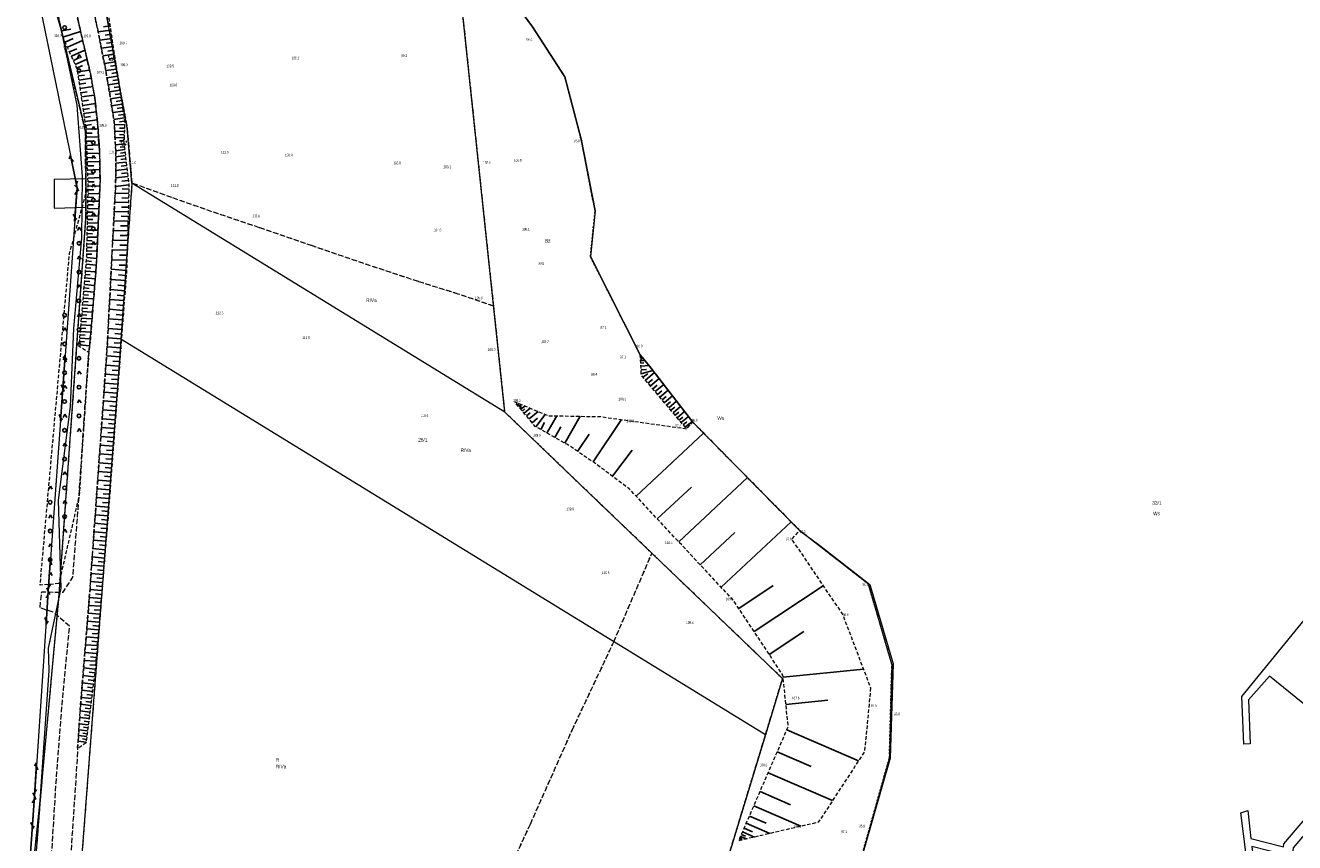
# Model space of a CAD drawing. Header units: metres. Extents: x 5549007 to 5551206, y 5955197 to 5958932.
# Tile 12 of 23: x 5549977 to 5550330, y 5957890 to 5958118. Entities that reach past the tile are written whole.
import ezdxf
from ezdxf.enums import TextEntityAlignment as Align

# ---------------------------------------------------------------- set-up
doc = ezdxf.new("R2010")
doc.units = ezdxf.units.M
for name, pattern in [('1.0_0.5', [1.5, 1, -0.5]), ('1.5_0.5', [2, 1.5, -0.5]), ('219-500', [0]), ('egkk-500', [2, 1.5, -0.5]), ('egug-500', [1, 0.5, -0.5]), ('sutp_500', [0])]:
    doc.linetypes.add(name, pattern=pattern)
doc.layers.get('0').update_dxf_attribs({"color": 2, "lineweight": 5})
doc.styles.get("Standard").update_dxf_attribs({"font": 'Working1250', "width": 0.75})

# ---------------------------------------------------------------- blocks, each defined once
blk = doc.blocks.new('PW01')
at = {"linetype": 'Continuous', "lineweight": 13}
h = blk.add_hatch(color=0, dxfattribs=at)
edge = h.paths.add_edge_path()
edge.add_arc((0, 0), 0.045, 0, 360)
blk = doc.blocks.new('OP021')
at = {"linetype": 'Continuous', "lineweight": 13}
h = blk.add_hatch(color=0, dxfattribs=at)
edge = h.paths.add_edge_path()
edge.add_arc((0, 0), 0.05, 0, 360)
at = {"color": 0, "linetype": 'Continuous', "lineweight": 13}
for centre, start, end in [((-0.38, 0.124), 121.308, 202.548), ((0, 0.4), 49.272, 130.728), ((0.38, 0.124), 337.452, 58.692), ((-0.235, -0.324), 193.221, 274.871), ((0.235, -0.324), 265.129, 346.779)]:
    blk.add_arc(centre, 0.4, start, end, dxfattribs=at)
blk = doc.blocks.new('SUTP')
at = {"color": 0, "linetype": 'Continuous'}
for p, q in [((0, 0), (0.866, 0.5)), ((0, 0), (9.232, 0)), ((1.866, -0.5), (1, 0)), ((7.366, -0.5), (8.232, 0)), ((9.232, 0), (8.366, 0.5))]:
    blk.add_line(p, q, dxfattribs=at)
blk = doc.blocks.new('OTZK3')
at = {"color": 0, "linetype": 'Continuous'}
for p, q in [((-0.5, -0.289), (0, 0.577)), ((0, 0.577), (0.5, -0.289))]:
    blk.add_line(p, q, dxfattribs=at)
blk = doc.blocks.new('OTZK1')
at = {"color": 0, "linetype": 'Continuous'}
blk.add_circle((0, 0), 0.5, dxfattribs=at)

msp = doc.modelspace()

# ---------------------------------------------------------------- linework, layer by layer
at = {"layer": '000 Inne (niezydentyfikowane)', "color": 7, "linetype": 'CONTINUOUS', "lineweight": 25, "flags": 128}
for points in [[(5549986.81, 5958116.06), (5549989.31, 5958116.54)], [(5549987.13, 5958114.39), (5549992.06, 5958115.95)], [(5550000.41, 5958116.32), (5549996.96, 5958115.8)], [(5550000.24, 5958117.51), (5549998.47, 5958117.24)], [(5550000.59, 5958115.16), (5549998.89, 5958114.91)], [(5549987.79, 5958112.93), (5549990.03, 5958113.93)], [(5549988.41, 5958111.54), (5549992.63, 5958113.44)], [(5550000.76, 5958114.02), (5549997.41, 5958113.51)], [(5550001.1, 5958111.79), (5549997.84, 5958111.3)], [(5550000.93, 5958112.9), (5549999.28, 5958112.65)], [(5549988.99, 5958110.24), (5549990.98, 5958111.13)], [(5549989.54, 5958109.02), (5549993.28, 5958110.7)], [(5549990.05, 5958107.87), (5549991.81, 5958108.66)], [(5549990.54, 5958106.78), (5549993.85, 5958108.27)], [(5550001.42, 5958109.62), (5549998.26, 5958109.15)], [(5550001.26, 5958110.7), (5549999.66, 5958110.45)], [(5550001.58, 5958108.56), (5550000.03, 5958108.33)], [(5549991, 5958105.75), (5549992.56, 5958106.45)], [(5549991.29, 5958104.68), (5549994.58, 5958105.17)], [(5550001.74, 5958107.52), (5549998.67, 5958107.06)], [(5550002.05, 5958105.48), (5549999.07, 5958105.03)], [(5550001.9, 5958106.49), (5550000.39, 5958106.26)], [(5550002.2, 5958104.48), (5550000.72, 5958104.25)], [(5549991.46, 5958103.55), (5549993.15, 5958103.8)], [(5549991.63, 5958102.4), (5549995.04, 5958102.91)], [(5549991.8, 5958101.25), (5549993.52, 5958101.51)], [(5550002.36, 5958103.49), (5549999.41, 5958103.03)], [(5550002.66, 5958101.53), (5549999.74, 5958101.07)], [(5550002.51, 5958102.51), (5550001.04, 5958102.28)], [(5549991.97, 5958100.09), (5549995.46, 5958100.6)], [(5549992.15, 5958098.91), (5549993.91, 5958099.17)], [(5549992.32, 5958097.73), (5549995.88, 5958098.25)], [(5550002.97, 5958099.58), (5550000.07, 5958099.13)], [(5550003.27, 5958097.65), (5550000.38, 5958097.2)], [(5550002.82, 5958100.55), (5550001.36, 5958100.33)], [(5550003.12, 5958098.61), (5550001.67, 5958098.39)], [(5549992.5, 5958096.55), (5549994.28, 5958096.81)], [(5549992.67, 5958095.38), (5549996.18, 5958095.9)], [(5549992.84, 5958094.23), (5549994.57, 5958094.49)], [(5549993.01, 5958093.1), (5549996.42, 5958093.61)], [(5550003.57, 5958095.72), (5550000.69, 5958095.28)], [(5550003.87, 5958093.8), (5550000.99, 5958093.36)], [(5550003.42, 5958096.69), (5550001.98, 5958096.46)], [(5550003.72, 5958094.76), (5550002.28, 5958094.54)], [(5549993.18, 5958091.99), (5549994.86, 5958092.24)], [(5549993.34, 5958090.89), (5549996.65, 5958091.38)], [(5550004.16, 5958091.89), (5550001.3, 5958091.45)], [(5550004.3, 5958089.97), (5550001.45, 5958090.08)], [(5550004.01, 5958092.85), (5550002.58, 5958092.62)], [(5550004.31, 5958090.94), (5550002.86, 5958090.79)], [(5549993.5, 5958089.8), (5549995.13, 5958090.05)], [(5549993.64, 5958088.72), (5549996.89, 5958088.84)], [(5549993.68, 5958087.62), (5549995.32, 5958087.68)], [(5549993.72, 5958086.51), (5549997.04, 5958086.63)], [(5550004.22, 5958088.09), (5550001.55, 5958088.19)], [(5550004.26, 5958089.02), (5550002.88, 5958089.07)], [(5550004.19, 5958087.19), (5550002.89, 5958087.24)], [(5549993.76, 5958085.39), (5549995.44, 5958085.45)], [(5549993.8, 5958084.25), (5549997.2, 5958084.37)], [(5549993.84, 5958083.1), (5549995.56, 5958083.16)], [(5550004.15, 5958086.32), (5550001.65, 5958086.42)], [(5550004.15, 5958084.66), (5550001.77, 5958084.38)], [(5550004.33, 5958083.06), (5550001.86, 5958082.77)], [(5550004.12, 5958085.48), (5550002.91, 5958085.52)], [(5550004.24, 5958083.87), (5550003.03, 5958083.72)], [(5549993.88, 5958081.95), (5549997.35, 5958082.07)], [(5549993.92, 5958080.8), (5549995.65, 5958080.86)], [(5549993.96, 5958079.66), (5549997.39, 5958079.78)], [(5550004.74, 5958079.62), (5550001.86, 5958079.28)], [(5550004.53, 5958081.4), (5550001.88, 5958081.09)], [(5550004.43, 5958082.24), (5550003.16, 5958082.09)], [(5550004.63, 5958080.52), (5550003.25, 5958080.36)], [(5549994.01, 5958078.53), (5549995.71, 5958078.59)], [(5549994.05, 5958077.4), (5549997.43, 5958077.52)], [(5549994.09, 5958076.28), (5549995.77, 5958076.34)], [(5550004.97, 5958077.68), (5550001.84, 5958077.31)], [(5550004.85, 5958078.67), (5550003.35, 5958078.49)], [(5550005.09, 5958076.65), (5550003.46, 5958076.46)], [(5549994.13, 5958075.17), (5549997.47, 5958075.29)], [(5549994.17, 5958074.07), (5549995.83, 5958074.13)], [(5549994.2, 5958073), (5549997.43, 5958072.93)], [(5550005.49, 5958073.3), (5550001.79, 5958072.86)], [(5550005.22, 5958075.58), (5550001.82, 5958075.18)], [(5550005.35, 5958074.46), (5550003.58, 5958074.26)], [(5549994.13, 5958069.82), (5549995.71, 5958069.78)], [(5549994.15, 5958070.87), (5549997.33, 5958070.8)], [(5549994.17, 5958071.93), (5549995.78, 5958071.89)], [(5550005.46, 5958070.84), (5550001.69, 5958070.94)], [(5550005.43, 5958069.58), (5550003.52, 5958069.64)], [(5550005.49, 5958072.08), (5550003.62, 5958072.13)], [(5549994.04, 5958065.69), (5549995.57, 5958065.66)], [(5549994.06, 5958066.71), (5549997.15, 5958066.64)], [(5549994.08, 5958067.74), (5549995.64, 5958067.71)], [(5549994.1, 5958068.78), (5549997.24, 5958068.71)], [(5550005.32, 5958065.76), (5550001.42, 5958065.87)], [(5550005.39, 5958068.32), (5550001.55, 5958068.42)], [(5550005.36, 5958067.04), (5550003.42, 5958067.1)], [(5549993.97, 5958062.67), (5549996.97, 5958062.6)], [(5549993.99, 5958063.67), (5549995.51, 5958063.64)], [(5549994.01, 5958064.68), (5549997.06, 5958064.61)], [(5550005.25, 5958063.15), (5550001.28, 5958063.26)], [(5550005.21, 5958061.84), (5550003.21, 5958061.89)], [(5550005.28, 5958064.46), (5550003.32, 5958064.52)], [(5549993.88, 5958058.75), (5549996.8, 5958058.68)], [(5549993.91, 5958059.72), (5549995.38, 5958059.68)], [(5549993.93, 5958060.69), (5549996.89, 5958060.63)], [(5549993.95, 5958061.68), (5549995.44, 5958061.65)], [(5550005.17, 5958060.51), (5550001.14, 5958060.62)], [(5550005.14, 5958059.17), (5550003.11, 5958059.22)], [(5549993.8, 5958054.93), (5549996.63, 5958054.87)], [(5549993.82, 5958055.88), (5549995.25, 5958055.84)], [(5549993.84, 5958056.83), (5549996.72, 5958056.76)], [(5549993.86, 5958057.78), (5549995.31, 5958057.75)], [(5550005.02, 5958055.08), (5550000.86, 5958055.2)], [(5550005.1, 5958057.82), (5550001, 5958057.93)], [(5550005.06, 5958056.46), (5550003, 5958056.51)], [(5549993.68, 5958052.12), (5549995.09, 5958052)], [(5549993.76, 5958053.06), (5549996.55, 5958052.83)], [(5549993.78, 5958054), (5549995.19, 5958053.96)], [(5550004.95, 5958052.3), (5550000.71, 5958052.42)], [(5550004.99, 5958053.7), (5550002.89, 5958053.76)], [(5549993.36, 5958048.35), (5549994.77, 5958048.24)], [(5549993.44, 5958049.29), (5549996.26, 5958049.06)], [(5549993.52, 5958050.23), (5549994.93, 5958050.12)], [(5549993.6, 5958051.18), (5549996.43, 5958050.94)], [(5550004.85, 5958049.48), (5550000.58, 5958049.8)], [(5550004.75, 5958048.06), (5550002.63, 5958048.21)], [(5550004.91, 5958050.9), (5550002.77, 5958050.95)], [(5549993.05, 5958044.6), (5549994.46, 5958044.49)], [(5549993.13, 5958045.54), (5549995.94, 5958045.3)], [(5549993.21, 5958046.48), (5549994.61, 5958046.36)], [(5549993.29, 5958047.41), (5549996.1, 5958047.18)], [(5550004.64, 5958046.64), (5550000.43, 5958046.96)], [(5550004.53, 5958045.23), (5550002.45, 5958045.39)], [(5549992.74, 5958040.86), (5549994.14, 5958040.75)], [(5549992.82, 5958041.8), (5549995.62, 5958041.56)], [(5549992.89, 5958042.73), (5549994.3, 5958042.61)], [(5549992.97, 5958043.67), (5549995.78, 5958043.43)], [(5550004.22, 5958041.08), (5550000.15, 5958041.39)], [(5550004.43, 5958043.84), (5550000.29, 5958044.15)], [(5550004.32, 5958042.45), (5550002.27, 5958042.61)], [(5549992.43, 5958037.14), (5549993.82, 5958037.02)], [(5549992.51, 5958038.07), (5549995.3, 5958037.84)], [(5549992.58, 5958039), (5549993.98, 5958038.88)], [(5549992.66, 5958039.93), (5549995.46, 5958039.7)], [(5550004.02, 5958038.37), (5550000.01, 5958038.67)], [(5550003.92, 5958037.03), (5550001.93, 5958037.18)], [(5550004.12, 5958039.72), (5550002.1, 5958039.87)], [(5549992.2, 5958034.35), (5549994.98, 5958034.12)], [(5549992.27, 5958035.28), (5549993.67, 5958035.16)], [(5549992.35, 5958036.21), (5549995.14, 5958035.98)], [(5550003.82, 5958035.7), (5549999.87, 5958035.99)], [(5550003.72, 5958034.38), (5550001.76, 5958034.52)], [(5549991.89, 5958030.65), (5549994.66, 5958030.42)], [(5549991.96, 5958031.57), (5549993.35, 5958031.46)], [(5549992.04, 5958032.5), (5549994.82, 5958032.27)], [(5549992.12, 5958033.43), (5549993.51, 5958033.31)], [(5550003.42, 5958030.48), (5549999.6, 5958030.77)], [(5550003.62, 5958033.07), (5549999.73, 5958033.36)], [(5550003.52, 5958031.77), (5550001.59, 5958031.91)], [(5549991.73, 5958028.78), (5549994.5, 5958028.55)], [(5549991.81, 5958029.72), (5549993.2, 5958029.6)], [(5550003.23, 5958027.93), (5549999.44, 5958028.22)], [(5550003.14, 5958026.67), (5550001.25, 5958026.81)], [(5550003.33, 5958029.2), (5550001.43, 5958029.34)], [(5550002.85, 5958022.88), (5549999.09, 5958023.17)], [(5550003.04, 5958025.4), (5549999.26, 5958025.69)], [(5550002.95, 5958024.14), (5550001.06, 5958024.28)], [(5550147.71, 5958025.81), (5550147.85, 5958025.81)], [(5550147.73, 5958025.47), (5550147.92, 5958025.48)], [(5550147.74, 5958025.14), (5550148.37, 5958025.17)], [(5550147.76, 5958024.8), (5550148.2, 5958024.82)], [(5550147.78, 5958024.34), (5550149, 5958024.4)], [(5550147.81, 5958023.71), (5550148.65, 5958023.75)], [(5550002.67, 5958020.37), (5549998.91, 5958020.66)], [(5550002.76, 5958021.63), (5550000.88, 5958021.77)], [(5550147.85, 5958022.88), (5550150.15, 5958022.99)], [(5550147.91, 5958021.84), (5550149.42, 5958021.92)], [(5550147.96, 5958020.72), (5550151.22, 5958021.61)], [(5550148.44, 5958019.79), (5550149.83, 5958020.7)], [(5550149.14, 5958018.96), (5550151.64, 5958021.07)], [(5550002.48, 5958017.87), (5549998.74, 5958018.15)], [(5550002.38, 5958016.63), (5550000.52, 5958016.77)], [(5550002.57, 5958019.12), (5550000.7, 5958019.26)], [(5550149.83, 5958018.15), (5550151.06, 5958019.18)], [(5550150.51, 5958017.34), (5550152.94, 5958019.39)], [(5550151.18, 5958016.55), (5550152.38, 5958017.55)], [(5550151.84, 5958015.76), (5550154.2, 5958017.75)], [(5550152.49, 5958014.99), (5550153.65, 5958015.97)], [(5550153.13, 5958014.23), (5550155.43, 5958016.16)], [(5550002.1, 5958012.9), (5549998.39, 5958013.18)], [(5550002.29, 5958015.38), (5549998.57, 5958015.66)], [(5550002.2, 5958014.14), (5550000.34, 5958014.28)], [(5550112.82, 5958012.89), (5550112.85, 5958012.92)], [(5550112.99, 5958012.68), (5550113.06, 5958012.74)], [(5550113.17, 5958012.47), (5550113.42, 5958012.68)], [(5550113.52, 5958012.05), (5550113.99, 5958012.44)], [(5550153.76, 5958013.48), (5550154.89, 5958014.43)], [(5550154.39, 5958012.74), (5550156.62, 5958014.62)], [(5550155, 5958012.01), (5550156.1, 5958012.93)], [(5550155.61, 5958011.29), (5550157.78, 5958013.12)], [(5550001.92, 5958010.43), (5549998.22, 5958010.7)], [(5550001.83, 5958009.19), (5549999.98, 5958009.33)], [(5550002.01, 5958011.66), (5550000.16, 5958011.8)], [(5550113.34, 5958012.26), (5550113.53, 5958012.41)], [(5550113.7, 5958011.84), (5550113.99, 5958012.08)], [(5550113.91, 5958011.58), (5550114.63, 5958012.18)], [(5550114.18, 5958011.26), (5550114.62, 5958011.63)], [(5550114.51, 5958010.86), (5550115.6, 5958011.77)], [(5550114.91, 5958010.38), (5550115.59, 5958010.94)], [(5550115.41, 5958009.78), (5550117.07, 5958011.16)], [(5550116.02, 5958009.05), (5550117.04, 5958009.9)], [(5550116.76, 5958008.16), (5550119.26, 5958010.24)], [(5550118.6, 5958006.01), (5550121.27, 5958009.4)], [(5550121.75, 5958004.24), (5550124.45, 5958009.04)], [(5550126.73, 5958001.44), (5550130.94, 5958008.91)], [(5550156.21, 5958010.58), (5550157.28, 5958011.48)], [(5550156.8, 5958009.88), (5550158.9, 5958011.66)], [(5550157.38, 5958009.19), (5550158.42, 5958010.07)], [(5550157.95, 5958008.51), (5550160, 5958010.24)], [(5550001.55, 5958005.5), (5549997.87, 5958005.78)], [(5550001.73, 5958007.96), (5549998.05, 5958008.24)], [(5550001.64, 5958006.73), (5549999.8, 5958006.87)], [(5550117.63, 5958007.12), (5550119.15, 5958008.38)], [(5550120, 5958005.22), (5550121.09, 5958007.15)], [(5550123.94, 5958003.01), (5550125.62, 5958005.99)], [(5550134.58, 5957996.21), (5550142.49, 5958007.98)], [(5550158.52, 5958007.84), (5550159.53, 5958008.69)], [(5550159.07, 5958007.18), (5550161.06, 5958008.85)], [(5550159.63, 5958006.52), (5550160.61, 5958007.34)], [(5550160.2, 5958005.84), (5550162.13, 5958007.47)], [(5550001.36, 5958003.05), (5549997.7, 5958003.33)], [(5550001.27, 5958001.83), (5549999.44, 5958001.96)], [(5550001.46, 5958004.28), (5549999.62, 5958004.41)], [(5550130.25, 5957999.13), (5550133.5, 5958003.96)], [(5550146.51, 5957986.72), (5550165.28, 5958004.24)], [(5550001, 5957998.16), (5549997.35, 5957998.44)], [(5550001.18, 5958000.6), (5549997.52, 5958000.88)], [(5550001.09, 5957999.38), (5549999.26, 5957999.52)], [(5550139.96, 5957992.22), (5550145.39, 5957999.52)], [(5550000.81, 5957995.73), (5549997.17, 5957996)], [(5550000.91, 5957996.95), (5549999.08, 5957997.08)], [(5550000.63, 5957993.3), (5549997, 5957993.57)], [(5550000.54, 5957992.09), (5549998.73, 5957992.23)], [(5550000.72, 5957994.52), (5549998.9, 5957994.65)], [(5550158.37, 5957974.01), (5550177.5, 5957991.86)], [(5550000.27, 5957988.46), (5549996.65, 5957988.73)], [(5550000.45, 5957990.88), (5549996.82, 5957991.15)], [(5550000.36, 5957989.67), (5549998.55, 5957989.8)], [(5550152.42, 5957980.39), (5550161.89, 5957989.23)], [(5550000.09, 5957986.05), (5549996.48, 5957986.32)], [(5550000, 5957984.84), (5549998.19, 5957984.98)], [(5550000.18, 5957987.25), (5549998.37, 5957987.39)], [(5549999.73, 5957981.24), (5549996.14, 5957981.54)], [(5549999.91, 5957983.64), (5549996.31, 5957983.91)], [(5549999.82, 5957982.44), (5549998.02, 5957982.58)], [(5549999.53, 5957978.85), (5549995.97, 5957979.15)], [(5549999.43, 5957977.67), (5549997.65, 5957977.82)], [(5549999.63, 5957980.05), (5549997.84, 5957980.2)], [(5550170.19, 5957961.35), (5550189.66, 5957979.53)], [(5549999.13, 5957974.14), (5549995.63, 5957974.43)], [(5549999.33, 5957976.48), (5549995.8, 5957976.78)], [(5549999.23, 5957975.31), (5549997.47, 5957975.46)], [(5550164.34, 5957967.62), (5550173.99, 5957976.62)], [(5549998.93, 5957971.81), (5549995.47, 5957972.1)], [(5549998.84, 5957970.65), (5549997.11, 5957970.8)], [(5549999.03, 5957972.97), (5549997.29, 5957973.12)], [(5549998.55, 5957967.21), (5549995.14, 5957967.5)], [(5549998.74, 5957969.5), (5549995.3, 5957969.79)], [(5549998.64, 5957968.35), (5549996.93, 5957968.5)], [(5549998.36, 5957964.94), (5549994.98, 5957965.23)], [(5549998.26, 5957963.82), (5549996.58, 5957963.96)], [(5549998.45, 5957966.07), (5549996.76, 5957966.22)], [(5549997.98, 5957960.46), (5549994.66, 5957960.74)], [(5549998.17, 5957962.69), (5549994.82, 5957962.98)], [(5549997.89, 5957959.36), (5549996.24, 5957959.5)], [(5549998.07, 5957961.58), (5549996.41, 5957961.72)], [(5550175.07, 5957955.47), (5550184.64, 5957961.81)], [(5550179.31, 5957949.07), (5550198.51, 5957961.8)], [(5549997.61, 5957956.06), (5549994.32, 5957956.33)], [(5549997.79, 5957958.25), (5549994.49, 5957958.53)], [(5549997.7, 5957957.15), (5549996.05, 5957957.29)], [(5549997.42, 5957953.86), (5549994.14, 5957954.14)], [(5549997.33, 5957952.76), (5549995.69, 5957952.9)], [(5549997.52, 5957954.96), (5549995.87, 5957955.1)], [(5549997.06, 5957949.48), (5549993.78, 5957949.76)], [(5549997.24, 5957951.67), (5549993.96, 5957951.94)], [(5549997.15, 5957950.57), (5549995.51, 5957950.71)], [(5550183.54, 5957942.69), (5550193.17, 5957949.07)], [(5549996.69, 5957945.12), (5549993.43, 5957945.39)], [(5549996.87, 5957947.3), (5549993.6, 5957947.57)], [(5549996.78, 5957946.21), (5549995.15, 5957946.34)], [(5549996.96, 5957948.39), (5549995.33, 5957948.53)], [(5549996.51, 5957942.94), (5549993.25, 5957943.22)], [(5549996.42, 5957941.86), (5549994.79, 5957941.99)], [(5549996.6, 5957944.03), (5549994.97, 5957944.17)], [(5549996.13, 5957938.6), (5549992.91, 5957939)], [(5549996.32, 5957940.77), (5549993.07, 5957941.04)], [(5549996.23, 5957939.69), (5549994.61, 5957939.82)], [(5550187.41, 5957936.32), (5550209.73, 5957938.63)], [(5549995.86, 5957936.46), (5549992.73, 5957936.85)], [(5549995.73, 5957935.42), (5549994.19, 5957935.61)], [(5549996, 5957937.53), (5549994.41, 5957937.73)], [(5549995.35, 5957932.36), (5549992.4, 5957932.72)], [(5549995.6, 5957934.38), (5549992.56, 5957934.76)], [(5549995.23, 5957931.37), (5549993.77, 5957931.55)], [(5549995.48, 5957933.36), (5549993.98, 5957933.55)], [(5549994.87, 5957928.48), (5549992.08, 5957928.82)], [(5549995.11, 5957930.39), (5549992.23, 5957930.75)], [(5549994.99, 5957929.43), (5549993.57, 5957929.6)], [(5550188.19, 5957928.72), (5550199.85, 5957929.93)], [(5549994.42, 5957924.82), (5549991.82, 5957925.15)], [(5549994.64, 5957926.62), (5549991.94, 5957926.96)], [(5549994.53, 5957925.71), (5549993.2, 5957925.88)], [(5549994.76, 5957927.54), (5549993.38, 5957927.71)], [(5549994, 5957921.43), (5549991.59, 5957921.73)], [(5549994.2, 5957923.09), (5549991.7, 5957923.41)], [(5549993.9, 5957920.62), (5549992.71, 5957920.77)], [(5549994.1, 5957922.25), (5549992.87, 5957922.41)], [(5549994.31, 5957923.95), (5549993.03, 5957924.11)], [(5550188.43, 5957921.72), (5550208.37, 5957913.08)], [(5549993.61, 5957918.29), (5549991.38, 5957918.57)], [(5549993.8, 5957919.83), (5549991.48, 5957920.12)], [(5549993.7, 5957919.05), (5549992.56, 5957919.19)], [(5550185.76, 5957915.56), (5550195.2, 5957911.47)], [(5550183.26, 5957909.78), (5550201.13, 5957902.04)], [(5550180.99, 5957904.54), (5550189.47, 5957900.87)], [(5550179.26, 5957900.56), (5550192.37, 5957894.88)], [(5550178.04, 5957897.74), (5550182.68, 5957895.73)], [(5550175.81, 5957892.6), (5550176.98, 5957892.1)], [(5550176.12, 5957893.32), (5550179.43, 5957891.88)], [(5550176.56, 5957894.32), (5550178.89, 5957893.31)], [(5550177.17, 5957895.74), (5550183.75, 5957892.89)], [(5550175.26, 5957891.33), (5550175.88, 5957891.06)], [(5550175.43, 5957891.71), (5550176, 5957891.47)], [(5550175.59, 5957892.09), (5550177.25, 5957891.38)]]:
    msp.add_lwpolyline(points, dxfattribs=at)
at = {"layer": '217-kontur klasyfikacyjny', "color": 92, "linetype": 'egkk-500', "lineweight": 18, "flags": 128}
for points in [[(5550106.95, 5958039.55), (5550095.51, 5958147.71)], [(5549993.42, 5958088.13), (5549984.96, 5958123.5)], [(5549998.53, 5958124.65), (5550005.01, 5958089.11)], [(5549993.5, 5958075.04), (5549993.42, 5958088.13)], [(5550005.01, 5958089.11), (5550006.34, 5958073.77)], [(5549993.55, 5958067.04), (5549993.5, 5958075.04)], [(5550006.34, 5958073.77), (5550003.29, 5958030.37)], [(5550017.42, 5958069.73), (5550006.34, 5958073.77)], [(5550028.58, 5958065.81), (5550017.42, 5958069.73)], [(5549993.57, 5958064.04), (5549993.55, 5958067.04)], [(5550041.82, 5958061.36), (5550028.58, 5958065.81)], [(5549986.13, 5957959.42), (5549993.57, 5958064.04)], [(5550056.52, 5958056.27), (5550041.82, 5958061.36)], [(5550070.83, 5958051.39), (5550056.52, 5958056.27)], [(5550086, 5958046.36), (5550070.83, 5958051.39)], [(5550097.06, 5958042.91), (5550086, 5958046.36)], [(5550106.95, 5958039.55), (5550097.06, 5958042.91)], [(5550110.07, 5958010.03), (5550106.95, 5958039.55)], [(5550003.29, 5958030.37), (5550002.81, 5958023.59)], [(5550002.81, 5958023.59), (5549986.13, 5957803.96)], [(5550121.62, 5957998.95), (5550110.07, 5958010.03)], [(5550124.5, 5957996.18), (5550121.62, 5957998.95)], [(5550150.92, 5957970.83), (5550124.5, 5957996.18)], [(5550140.32, 5957946.18), (5550150.92, 5957970.83)], [(5550187.25, 5957935.95), (5550150.92, 5957970.83)], [(5549981.02, 5957903.5), (5549986.13, 5957959.42)], [(5550128.73, 5957921.59), (5550140.32, 5957946.18)], [(5550182.48, 5957920.28), (5550187.25, 5957935.95)], [(5550117.14, 5957895.52), (5550128.73, 5957921.59)], [(5550166.86, 5957868.94), (5550182.48, 5957920.28)], [(5549979.34, 5957881.94), (5549981.02, 5957903.5)], [(5550111.47, 5957883.28), (5550117.14, 5957895.52)]]:
    msp.add_lwpolyline(points, dxfattribs=at)
at = {"layer": '218-kontur użytku gruntowego', "color": 3, "linetype": 'egug-500', "lineweight": 18, "flags": 128}
for points in [[(5550106.95, 5958039.55), (5550095.51, 5958147.71)], [(5550117.74, 5958117.21), (5550107.79, 5958130.73)], [(5549993.42, 5958088.13), (5549984.96, 5958123.5)], [(5549998.53, 5958124.65), (5550005.01, 5958089.11)], [(5550126.72, 5958103.29), (5550117.74, 5958117.21)], [(5550131.23, 5958086), (5550126.72, 5958103.29)], [(5549993.5, 5958075.04), (5549993.42, 5958088.13)], [(5550005.01, 5958089.11), (5550006.34, 5958073.77)], [(5550135.11, 5958066.03), (5550131.23, 5958086)], [(5549993.55, 5958067.04), (5549993.5, 5958075.04)], [(5550006.34, 5958073.77), (5550003.29, 5958030.37)], [(5550017.42, 5958069.73), (5550006.34, 5958073.77)], [(5550028.58, 5958065.81), (5550017.42, 5958069.73)], [(5549993.57, 5958064.04), (5549993.55, 5958067.04)], [(5550041.82, 5958061.36), (5550028.58, 5958065.81)], [(5550133.82, 5958053.35), (5550135.11, 5958066.03)], [(5549986.13, 5957959.42), (5549993.57, 5958064.04)], [(5550056.52, 5958056.27), (5550041.82, 5958061.36)], [(5550070.83, 5958051.39), (5550056.52, 5958056.27)], [(5550086, 5958046.36), (5550070.83, 5958051.39)], [(5550147.7, 5958025.99), (5550133.82, 5958053.35)], [(5550097.06, 5958042.91), (5550086, 5958046.36)], [(5550106.95, 5958039.55), (5550097.06, 5958042.91)], [(5550110.07, 5958010.03), (5550106.95, 5958039.55)], [(5550003.29, 5958030.37), (5550002.81, 5958023.59)], [(5550002.81, 5958023.59), (5549986.13, 5957803.96)], [(5550150.25, 5958022.87), (5550147.7, 5958025.99)], [(5550162.28, 5958007.28), (5550150.25, 5958022.87)], [(5550121.62, 5957998.95), (5550110.07, 5958010.03)], [(5550191.98, 5957977.18), (5550162.28, 5958007.28)], [(5550124.5, 5957996.18), (5550121.62, 5957998.95)], [(5550150.92, 5957970.83), (5550124.5, 5957996.18)], [(5550211.13, 5957962.2), (5550191.98, 5957977.18)], [(5550140.32, 5957946.18), (5550150.92, 5957970.83)], [(5550187.25, 5957935.95), (5550150.92, 5957970.83)], [(5550217.64, 5957939.99), (5550211.13, 5957962.2)], [(5549981.02, 5957903.5), (5549986.13, 5957959.42)], [(5550128.73, 5957921.59), (5550140.32, 5957946.18)], [(5550216.94, 5957913.9), (5550217.64, 5957939.99)], [(5550182.48, 5957920.28), (5550187.25, 5957935.95)], [(5550117.14, 5957895.52), (5550128.73, 5957921.59)], [(5550166.86, 5957868.94), (5550182.48, 5957920.28)], [(5550207.59, 5957880.68), (5550216.94, 5957913.9)], [(5549979.34, 5957881.94), (5549981.02, 5957903.5)], [(5550111.47, 5957883.28), (5550117.14, 5957895.52)]]:
    msp.add_lwpolyline(points, dxfattribs=at)
at = {"layer": '219-działka ewidencyjna', "color": 7, "linetype": '219-500', "lineweight": 18, "flags": 128}
for points in [[(5550110.07, 5958010.03), (5550095.51, 5958147.71)], [(5550117.74, 5958117.21), (5550107.79, 5958130.73)], [(5549984.96, 5958123.5), (5549993.42, 5958088.13)], [(5550005.01, 5958089.11), (5549998.53, 5958124.65)], [(5550126.72, 5958103.29), (5550117.74, 5958117.21)], [(5550131.23, 5958086), (5550126.72, 5958103.29)], [(5549993.42, 5958088.13), (5549993.5, 5958075.04)], [(5550006.34, 5958073.77), (5550005.01, 5958089.11)], [(5550135.11, 5958066.03), (5550131.23, 5958086)], [(5549984.71, 5958074.83), (5549993.5, 5958075.04)], [(5549984.71, 5958074.83), (5549984.75, 5958066.83)], [(5549993.5, 5958075.04), (5549993.55, 5958067.04)], [(5550006.34, 5958073.77), (5550003.29, 5958030.37)], [(5550110.07, 5958010.03), (5550006.34, 5958073.77)], [(5549984.75, 5958066.83), (5549993.55, 5958067.04)], [(5549993.55, 5958067.04), (5549993.57, 5958064.04)], [(5550135.11, 5958066.03), (5550133.82, 5958053.35)], [(5549986.13, 5957959.42), (5549993.57, 5958064.04)], [(5550147.7, 5958025.99), (5550133.82, 5958053.35)], [(5550003.29, 5958030.37), (5550002.81, 5958023.59)], [(5550182.48, 5957920.28), (5550003.29, 5958030.37)], [(5550002.81, 5958023.59), (5549986.13, 5957803.96)], [(5550150.25, 5958022.87), (5550147.7, 5958025.99)], [(5550162.28, 5958007.28), (5550150.25, 5958022.87)], [(5550121.62, 5957998.95), (5550110.07, 5958010.03)], [(5550191.98, 5957977.18), (5550162.28, 5958007.28)], [(5550124.5, 5957996.18), (5550121.62, 5957998.95)], [(5550187.25, 5957935.95), (5550124.5, 5957996.18)], [(5550211.13, 5957962.2), (5550191.98, 5957977.18)], [(5550217.64, 5957939.99), (5550211.13, 5957962.2)], [(5549981.02, 5957903.5), (5549986.13, 5957959.42)], [(5550217.64, 5957939.99), (5550216.94, 5957913.9)], [(5550187.25, 5957935.95), (5550182.48, 5957920.28)], [(5550182.48, 5957920.28), (5550166.86, 5957868.94)], [(5550216.94, 5957913.9), (5550207.59, 5957880.68)], [(5549979.34, 5957881.94), (5549981.02, 5957903.5)]]:
    msp.add_lwpolyline(points, dxfattribs=at)
at = {"layer": 'jezdnia', "color": 7, "linetype": '1.5_0.5', "lineweight": 18, "flags": 128}
msp.add_lwpolyline([(5550348.32, 5958505.37), (5550350.19, 5958511.42), (5550354.84, 5958509.58), (5550352.6, 5958503.94), (5550337.49, 5958465.4), (5550328.09, 5958446.52), (5550320.13, 5958435.24), (5550315.76, 5958429.65), (5550302.24, 5958414.31), (5550288, 5958399.66), (5550282.98, 5958394.36), (5550276.03, 5958385.88), (5550263.31, 5958368), (5550249.71, 5958348.25), (5550237.83, 5958330.58), (5550225.98, 5958313.4), (5550215.97, 5958298.75), (5550213.84, 5958295.79), (5550210.81, 5958292.13), (5550201.11, 5958282.6), (5550193.65, 5958277.27), (5550186.69, 5958273.12), (5550179.17, 5958269.23), (5550170.36, 5958266.78), (5550160.63, 5958265.69), (5550158.37, 5958265.22), (5550152.04, 5958265.13), (5550145.88, 5958265.28), (5550134.4, 5958265.75), (5550116.21, 5958267.57), (5550086.48, 5958271.89), (5550076.34, 5958273), (5550063.14, 5958275.72), (5550049.34, 5958277.52), (5550041.36, 5958277.62), (5550038.46, 5958277.38), (5550034.59, 5958276.68), (5550029.88, 5958274.89), (5550025.27, 5958272.38), (5550021.05, 5958269.58), (5550018.49, 5958267.1), (5550015.33, 5958263.11), (5550012.82, 5958258.7), (5550009.96, 5958253.67), (5550007.68, 5958247.74), (5550004.99, 5958237.5), (5550002.44, 5958222.34), (5550001.86, 5958213.08), (5549996.78, 5958193.29), (5549993.1, 5958178.82), (5549991.66, 5958171.08), (5549990.81, 5958164.14), (5549990.52, 5958156.89), (5549990.86, 5958150.01), (5549991.47, 5958143.93), (5549992.83, 5958135.18), (5549996.96, 5958115.78), (5549999.1, 5958104.89), (5550000.17, 5958098.51), (5550001.41, 5958090.76), (5550001.89, 5958082.17), (5550001.8, 5958073.1), (5550000.67, 5958051.58), (5549999.54, 5958029.63), (5549998.06, 5958008.42), (5549996.48, 5957986.36), (5549994.58, 5957959.58), (5549991.99, 5957927.74), (5549991.24, 5957916.55), (5549990.64, 5957906.33), (5549989.15, 5957884.44), (5549987.15, 5957863.37), (5549984.93, 5957842.41), (5549983.15, 5957821.53), (5549980.67, 5957799.42), (5549979.23, 5957777.09), (5549978.3, 5957755.99), (5549973.3, 5957756.38), (5549975, 5957778), (5549976.32, 5957799.25), (5549978.2, 5957822.09), (5549980.27, 5957843.28), (5549982.06, 5957864.03), (5549983.89, 5957884.73), (5549985.25, 5957906.99), (5549986.89, 5957928.37), (5549989, 5957950.5), (5549984.6, 5957954.36), (5549980.78, 5957955.63), (5549981.28, 5957960.06), (5549987.2, 5957960.01), (5549989.93, 5957964.19), (5549991.68, 5957987), (5549993.11, 5958008.74), (5549993.29, 5958011.41), (5549994.34, 5958026.67), (5549994.8, 5958030.35), (5549996.5, 5958051.8), (5549997.49, 5958074.33), (5549997.35, 5958082.18), (5549996.84, 5958089.59), (5549996.01, 5958097.51), (5549994.83, 5958104.1), (5549992.28, 5958114.94), (5549988.11, 5958133.71), (5549986.55, 5958141.69), (5549985.85, 5958149.75), (5549985.78, 5958157.46), (5549986.06, 5958164.09), (5549986.57, 5958170.25), (5549988.27, 5958179.45), (5549992.1, 5958194.31), (5549996.73, 5958214.66), (5549999.34, 5958232.12), (5550002.8, 5958249.09), (5550005.65, 5958257.06), (5550008.47, 5958262.07), (5550011.41, 5958266.25), (5550015.33, 5958271.05), (5550020.92, 5958276.71), (5550021.42, 5958280.48), (5550031.79, 5958284.61), (5550035.81, 5958283.57), (5550040.69, 5958282.75), (5550049.94, 5958282.49), (5550064.41, 5958280.53), (5550078.02, 5958278.32), (5550088.08, 5958276.23), (5550117.04, 5958273.05), (5550134.77, 5958271.08), (5550145.24, 5958270.28), (5550152.26, 5958270.08), (5550159.87, 5958271.13), (5550168.6, 5958272.79), (5550177.76, 5958275.77), (5550184.53, 5958278.41), (5550189.8, 5958281.29), (5550196.05, 5958285.53), (5550209.96, 5958298.95), (5550222.39, 5958315.44), (5550234.04, 5958333.39), (5550246.91, 5958350.04), (5550260.1, 5958370.17), (5550272.98, 5958388.59), (5550279.63, 5958396.93), (5550284.65, 5958402.71), (5550299.03, 5958417.76), (5550312.27, 5958432.18), (5550317.06, 5958437.93), (5550324.3, 5958449.36), (5550333.03, 5958467.66)], close=True, dxfattribs=at)
at = {"layer": 'przewód telekomunikacyjny napowietrzny', "color": 30, "linetype": 'sutp_500', "lineweight": 18, "flags": 128}
for points in [[(5549979.89, 5958127.22), (5549991.07, 5958072.41)], [(5549991.07, 5958072.41), (5549987.1, 5958016.72)], [(5549987.1, 5958016.72), (5549983.08, 5957960.27)], [(5549983.08, 5957960.27), (5549979.21, 5957903.28)], [(5549979.21, 5957903.28), (5549975.59, 5957850.47)], [(5549975.59, 5957850.47), (5549979.21, 5957903.28)]]:
    msp.add_lwpolyline(points, dxfattribs=at)
at = {"layer": 'przewód telekomunikacyjny podziemny', "color": 30, "linetype": 'CONTINUOUS', "lineweight": 18, "flags": 128}
msp.add_lwpolyline([(5549977.65, 5957872.16), (5549980.84, 5957901.97), (5549983.37, 5957938.18), (5549983.12, 5957944.39), (5549986.71, 5957961.11), (5549985.91, 5957985.57), (5549989.24, 5958011.62), (5549990.21, 5958033.36), (5549992.38, 5958058.55), (5549992.58, 5958075.64), (5549991.08, 5958095.46), (5549986.86, 5958115.87), (5549981.78, 5958133.75)], dxfattribs=at)
at = {"layer": 'skarpa nieumocniona', "color": 7, "linetype": '1.0_0.5', "lineweight": 18, "flags": 128}
for points in [[(5549998.97, 5958254.07), (5549999.11, 5958245.81), (5549998.11, 5958237.65), (5549997.01, 5958229.55), (5549996.73, 5958214.66), (5549992.1, 5958194.31), (5549988.27, 5958179.45), (5549986.57, 5958170.25), (5549986.06, 5958164.09), (5549985.78, 5958157.46), (5549985.85, 5958149.75), (5549986.55, 5958141.69), (5549988.11, 5958133.71), (5549992.28, 5958114.94), (5549994.83, 5958104.1), (5549996.01, 5958097.51), (5549996.84, 5958089.59), (5549997.35, 5958082.18), (5549997.49, 5958074.33), (5549996.5, 5958051.8), (5549994.34, 5958026.67), (5549991.69, 5958028.28), (5549993.76, 5958053.11), (5549994.2, 5958073.14), (5549993.63, 5958088.94), (5549991.19, 5958105.33), (5549987.13, 5958114.39), (5549983.28, 5958134.31), (5549980.53, 5958157.82), (5549982.43, 5958181.23), (5549990.71, 5958215.51), (5549990.28, 5958219.52), (5549990.86, 5958228.75), (5549992.3, 5958247.73), (5549995.97, 5958262.75), (5549998.56, 5958267.48), (5549998.99, 5958261.05)], [(5549998.97, 5958254.07), (5549999.11, 5958245.81), (5549998.11, 5958237.65), (5549997.01, 5958229.55), (5549996.73, 5958214.66), (5549992.1, 5958194.31), (5549988.27, 5958179.45), (5549986.57, 5958170.25), (5549986.06, 5958164.09), (5549985.78, 5958157.46), (5549985.85, 5958149.75), (5549986.55, 5958141.69), (5549988.11, 5958133.71), (5549992.28, 5958114.94), (5549994.83, 5958104.1), (5549996.01, 5958097.51), (5549996.84, 5958089.59), (5549997.35, 5958082.18), (5549997.49, 5958074.33), (5549996.5, 5958051.8), (5549994.34, 5958026.67), (5549991.69, 5958028.28), (5549993.76, 5958053.11), (5549994.2, 5958073.14), (5549993.63, 5958088.94), (5549991.19, 5958105.33), (5549987.13, 5958114.39), (5549983.28, 5958134.31), (5549980.53, 5958157.82), (5549982.43, 5958181.23), (5549990.71, 5958215.51), (5549990.28, 5958219.52), (5549990.86, 5958228.75), (5549992.3, 5958247.73), (5549995.97, 5958262.75), (5549998.56, 5958267.48), (5549998.99, 5958261.05)], [(5550005.84, 5958224.59), (5550006.42, 5958222.02), (5550000.33, 5958192.37), (5549996.83, 5958178.32), (5549995, 5958164), (5549994.84, 5958151.81), (5549997.34, 5958136.7), (5550002.08, 5958105.28), (5550004.33, 5958090.82), (5550004.1, 5958085.05), (5550005.52, 5958073.01), (5550004.88, 5958049.85), (5549999.73, 5957981.29), (5549996.17, 5957938.93), (5549993.58, 5957918.08), (5549991.24, 5957916.55), (5549991.99, 5957927.74), (5549994.58, 5957959.58), (5549996.48, 5957986.36), (5549998.06, 5958008.42), (5549999.54, 5958029.63), (5550000.67, 5958051.58), (5550001.8, 5958073.1), (5550001.89, 5958082.17), (5550001.41, 5958090.76), (5550000.17, 5958098.51), (5549999.1, 5958104.89), (5549996.96, 5958115.78), (5549992.83, 5958135.18), (5549991.47, 5958143.93), (5549990.86, 5958150.01), (5549990.52, 5958156.89), (5549990.81, 5958164.14), (5549991.66, 5958171.08), (5549993.1, 5958178.82), (5549996.78, 5958193.29), (5550001.86, 5958213.08)], [(5550005.84, 5958224.59), (5550006.42, 5958222.02), (5550000.33, 5958192.37), (5549996.83, 5958178.32), (5549995, 5958164), (5549994.84, 5958151.81), (5549997.34, 5958136.7), (5550002.08, 5958105.28), (5550004.33, 5958090.82), (5550004.1, 5958085.05), (5550005.52, 5958073.01), (5550004.88, 5958049.85), (5549999.73, 5957981.29), (5549996.17, 5957938.93), (5549993.58, 5957918.08), (5549991.24, 5957916.55), (5549991.99, 5957927.74), (5549994.58, 5957959.58), (5549996.48, 5957986.36), (5549998.06, 5958008.42), (5549999.54, 5958029.63), (5550000.67, 5958051.58), (5550001.8, 5958073.1), (5550001.89, 5958082.17), (5550001.41, 5958090.76), (5550000.17, 5958098.51), (5549999.1, 5958104.89), (5549996.96, 5958115.78), (5549992.83, 5958135.18), (5549991.47, 5958143.93), (5549990.86, 5958150.01), (5549990.52, 5958156.89), (5549990.81, 5958164.14), (5549991.66, 5958171.08), (5549993.1, 5958178.82), (5549996.78, 5958193.29), (5550001.86, 5958213.08)], [(5550150.25, 5958022.87), (5550162.28, 5958007.28), (5550160.52, 5958005.46), (5550147.98, 5958020.34), (5550147.7, 5958025.99)], [(5550150.25, 5958022.87), (5550162.28, 5958007.28), (5550160.52, 5958005.46), (5550147.98, 5958020.34), (5550147.7, 5958025.99)], [(5550211.72, 5957933.38), (5550210.04, 5957915.64), (5550197.18, 5957896), (5550175.06, 5957890.87), (5550188.82, 5957922.62), (5550187.34, 5957936.95), (5550173.57, 5957957.73), (5550144.61, 5957988.75), (5550134.59, 5957996.21), (5550127.27, 5958001.13), (5550118.5, 5958006.07), (5550112.76, 5958012.96), (5550122.04, 5958009.08), (5550136.58, 5958008.81), (5550160.52, 5958005.46), (5550162.28, 5958007.28), (5550191.98, 5957977.18), (5550189.74, 5957974.75), (5550203.99, 5957953.71)], [(5550211.72, 5957933.38), (5550210.04, 5957915.64), (5550197.18, 5957896), (5550175.06, 5957890.87), (5550188.82, 5957922.62), (5550187.34, 5957936.95), (5550173.57, 5957957.73), (5550144.61, 5957988.75), (5550134.59, 5957996.21), (5550127.27, 5958001.13), (5550118.5, 5958006.07), (5550112.76, 5958012.96), (5550122.04, 5958009.08), (5550136.58, 5958008.81), (5550160.52, 5958005.46), (5550162.28, 5958007.28), (5550191.98, 5957977.18), (5550189.74, 5957974.75), (5550203.99, 5957953.71)]]:
    msp.add_lwpolyline(points, close=True, dxfattribs=at)
at = {"layer": 'teren zalesiony', "color": 7, "linetype": '1.0_0.5', "lineweight": 18, "flags": 128}
msp.add_lwpolyline([(5549986.01, 5957962.38), (5549980.81, 5957961.93), (5549988.99, 5958054.16), (5549994.2, 5958073.14), (5549993.63, 5958088.94), (5549991.19, 5958105.33), (5549987.13, 5958114.39), (5549983.28, 5958134.31), (5549980.53, 5958157.82), (5549982.43, 5958181.23), (5549990.71, 5958215.51), (5549991.99, 5958260.31), (5550013.19, 5958283.64), (5550018.34, 5958278.44), (5550012.3, 5958271.8), (5550007.03, 5958262.55), (5550004.44, 5958257.52), (5550000.02, 5958248.71), (5549996.73, 5958214.66), (5549992.1, 5958194.31), (5549988.27, 5958179.45), (5549986.57, 5958170.25), (5549986.06, 5958164.09), (5549985.78, 5958157.46), (5549985.85, 5958149.75), (5549986.55, 5958141.69), (5549988.11, 5958133.71), (5549992.28, 5958114.94), (5549994.83, 5958104.1), (5549996.01, 5958097.51), (5549996.84, 5958089.59), (5549997.35, 5958082.18), (5549997.49, 5958074.33), (5549996.5, 5958051.8), (5549994.8, 5958030.35), (5549994.34, 5958026.67), (5549993.29, 5958011.41), (5549993.11, 5958008.74), (5549991.68, 5957987)], close=True, dxfattribs=at)
at = {"layer": 'woda stojąca', "color": 141, "linetype": 'CONTINUOUS', "lineweight": 18, "flags": 128}
for points in [[(5550107.79, 5958130.73), (5550117.74, 5958117.21), (5550126.72, 5958103.29), (5550131.23, 5958086), (5550135.11, 5958066.03), (5550133.82, 5958053.35), (5550147.7, 5958025.99), (5550150.25, 5958022.87), (5550162.28, 5958007.28), (5550191.98, 5957977.18), (5550197.64, 5957972.99), (5550211.52, 5957962.12), (5550218, 5957940.09), (5550217.12, 5957913.87), (5550207.72, 5957880.97)], [(5550350.49, 5957914.02), (5550329.23, 5957888.86), (5550327.77, 5957874.81), (5550325.48, 5957875.04), (5550326.47, 5957887.06), (5550317.75, 5957889.31), (5550319.36, 5957875.73), (5550317.62, 5957875.3), (5550314.69, 5957898.66), (5550316.58, 5957899.27), (5550317.43, 5957891.49), (5550326.56, 5957889.16), (5550326.6, 5957890.04), (5550348.49, 5957915.7), (5550322.6, 5957936.68), (5550316.77, 5957930.01), (5550317.27, 5957917.82), (5550315.52, 5957917.76), (5550314.95, 5957930.94), (5550349.11, 5957972.93)]]:
    msp.add_lwpolyline(points, dxfattribs=at)

# ---------------------------------------------------------------- block references
at = {"layer": 'drzewo liściaste', "color": 94, "linetype": 'CONTINUOUS', "lineweight": 18}
for p in [(5550000.59, 5958108.68), (5550004.1, 5958085.05)]:
    msp.add_blockref('OP021', p, dxfattribs=at)
at = {"layer": 'pikieta naturalna', "color": 7, "linetype": 'CONTINUOUS', "lineweight": 13}
for p in [(5549992.28, 5958114.94), (5549987.13, 5958114.39), (5550002.9, 5958112.38), (5550117.62, 5958113.33), (5550050.75, 5958108.17), (5550081.27, 5958108.81), (5549999.1, 5958104.89), (5550002.08, 5958105.28), (5550015.92, 5958105.95), (5550016.84, 5958100.68), (5549993.63, 5958088.94), (5549996.84, 5958089.59), (5550130.11, 5958084.89), (5550001.89, 5958082.17), (5550031.12, 5958081.93), (5550048.91, 5958081.22), (5550112.58, 5958079.74), (5550004.37, 5958078.07), (5550079.02, 5958078.99), (5550092.97, 5958077.91), (5550103.99, 5958079.12), (5550016.21, 5958071.72), (5550039.9, 5958064.28), (5550090.27, 5958060.32), (5550114.84, 5958060.56), (5550119.35, 5958051.03), (5550101.75, 5958041.47), (5550029.67, 5958037.27), (5550055.79, 5958031.16), (5550136.64, 5958033.25), (5550105.31, 5958027.08), (5550120.15, 5958029.28), (5550146.21, 5958027.99), (5550142.06, 5958025.02), (5550134.01, 5958020.23), (5550112.34, 5958012.93), (5550141.63, 5958013.3), (5550086.66, 5958008.71), (5550143.87, 5958007.24), (5550159.06, 5958005.91), (5550162.01, 5958007.45), (5550117.92, 5958003.23), (5550127.14, 5957982.77), (5550191.98, 5957977.18), (5550189.74, 5957974.75), (5550156.65, 5957973.4), (5550137.01, 5957965.02), (5550211.13, 5957962.2), (5550173.57, 5957957.73), (5550203.99, 5957953.71), (5550160.43, 5957951.16), (5550189.84, 5957930.15), (5550211.81, 5957928.1), (5550218.24, 5957925.76), (5550183, 5957911.58), (5550190.3, 5957894.4), (5550203.54, 5957893), (5550210.14, 5957894.56)]:
    msp.add_blockref('PW01', p, dxfattribs=at)
at = {"layer": 'przewód telekomunikacyjny napowietrzny', "color": 30, "linetype": 'CONTINUOUS', "lineweight": 18}
for p, rotation in [((5549991.07, 5958072.41), 101.529), ((5549991.07, 5958072.41), 265.922), ((5549987.1, 5958016.72), 85.922), ((5549987.1, 5958016.72), 265.927), ((5549983.08, 5957960.27), 85.927), ((5549983.08, 5957960.27), 266.115), ((5549979.21, 5957903.28), 86.115), ((5549979.21, 5957903.28), 266.079)]:
    msp.add_blockref('SUTP', p, dxfattribs=dict(at, rotation=rotation))
at = {"layer": 'rzędna', "color": 30, "linetype": 'CONTINUOUS', "lineweight": 18}
msp.add_blockref('PW01', (5549986.86, 5958115.87), dxfattribs=at)
at = {"layer": 'teren zalesiony', "color": 7, "linetype": 'CONTINUOUS', "lineweight": 18}
for name, p in [('OTZK1', (5549987.616, 5958117.016)), ('OTZK3', (5549991.703, 5958108.902)), ('OTZK1', (5549991.616, 5958105.016)), ('OTZK3', (5549995.703, 5958088.902)), ('OTZK1', (5549995.616, 5958085.016)), ('OTZK3', (5549995.703, 5958080.902)), ('OTZK1', (5549995.616, 5958077.016)), ('OTZK3', (5549995.703, 5958072.902)), ('OTZK1', (5549995.616, 5958069.016)), ('OTZK3', (5549995.703, 5958064.902)), ('OTZK3', (5549991.703, 5958060.902)), ('OTZK1', (5549995.616, 5958061.016)), ('OTZK1', (5549991.616, 5958057.016)), ('OTZK3', (5549995.703, 5958056.902)), ('OTZK3', (5549991.703, 5958052.902)), ('OTZK1', (5549991.616, 5958049.016)), ('OTZK3', (5549991.703, 5958044.902)), ('OTZK1', (5549991.616, 5958041.016)), ('OTZK1', (5549987.616, 5958037.016)), ('OTZK3', (5549991.703, 5958036.902)), ('OTZK3', (5549987.703, 5958032.902)), ('OTZK1', (5549991.616, 5958033.016)), ('OTZK1', (5549987.616, 5958029.016)), ('OTZK3', (5549991.703, 5958028.902)), ('OTZK3', (5549987.703, 5958024.902)), ('OTZK1', (5549991.616, 5958025.016)), ('OTZK1', (5549987.616, 5958021.016)), ('OTZK3', (5549991.703, 5958020.902)), ('OTZK3', (5549987.703, 5958016.902)), ('OTZK1', (5549991.616, 5958017.016)), ('OTZK1', (5549987.616, 5958013.016)), ('OTZK3', (5549991.703, 5958012.902)), ('OTZK3', (5549987.703, 5958008.902)), ('OTZK1', (5549991.616, 5958009.016)), ('OTZK1', (5549987.616, 5958005.016)), ('OTZK3', (5549991.703, 5958004.902)), ('OTZK3', (5549987.703, 5958000.902)), ('OTZK1', (5549987.616, 5957997.016)), ('OTZK3', (5549987.703, 5957992.902)), ('OTZK3', (5549983.703, 5957988.902)), ('OTZK1', (5549987.616, 5957989.016)), ('OTZK1', (5549983.616, 5957985.016)), ('OTZK3', (5549987.703, 5957984.902)), ('OTZK3', (5549983.703, 5957980.902)), ('OTZK1', (5549987.616, 5957981.016)), ('OTZK1', (5549983.616, 5957977.016)), ('OTZK3', (5549987.703, 5957976.902)), ('OTZK3', (5549983.703, 5957972.902)), ('OTZK1', (5549983.616, 5957969.016)), ('OTZK3', (5549983.703, 5957964.902))]:
    msp.add_blockref(name, p, dxfattribs=at)

# ---------------------------------------------------------------- texts
at = {"layer": '209-oznaczenie konturu klasyfikacyjnego', "color": 92, "linetype": 'CONTINUOUS', "lineweight": 18, "width": 0.79}
for p in [(5550071.46, 5958040.71), (5550097.7, 5957998.97)]:
    msp.add_text('RIVa', height=1, dxfattribs=at).set_placement(p)
msp.add_text('RIVa', height=1, dxfattribs=at).set_placement((5550046.34, 5957911.98), align=Align.TOP_LEFT)
at = {"layer": '210-oznaczenie konturu użytku gruntowego', "color": 3, "linetype": 'CONTINUOUS', "lineweight": 18, "width": 0.79}
for s, p in [('Bz', (5550121.19, 5958057.22)), ('Ws', (5550169.1, 5958007.9)), ('Ws', (5550290.27, 5957981.4)), ('R', (5550046.34, 5957912.88))]:
    msp.add_text(s, height=1, dxfattribs=at).set_placement(p)
at = {"layer": '211-numer działki ewidencyjnej', "color": 7, "linetype": 'CONTINUOUS', "lineweight": 18, "width": 0.79}
for s, p in [('25/1', (5550085.94, 5958001.89)), ('33/1', (5550290.04, 5957984.32))]:
    msp.add_text(s, height=1, dxfattribs=at).set_placement(p)
at = {"layer": 'pikieta naturalna-Atr2', "color": 7, "width": 0.667}
for s, p in [('110.9', (5549984.72, 5958114.37)), ('109.0', (5549992.81, 5958114.31)), ('109.7', (5550002.9, 5958112.38)), ('106.1', (5550050.75, 5958108.17)), ('99.2', (5550081.27, 5958108.81)), ('109.1', (5549996.54, 5958104.17)), ('109.9', (5550003.08, 5958106.28)), ('109.5', (5550015.92, 5958105.95)), ('109.0', (5550016.84, 5958100.68)), ('111.0', (5550005.37, 5958079.07)), ('110.9', (5550031.12, 5958081.93)), ('108.4', (5550048.91, 5958081.22)), ('103.8', (5550079.02, 5958078.99)), ('102.5', (5550103.99, 5958079.12)), ('100.9', (5550112.58, 5958079.74)), ('103.1', (5550092.97, 5958077.91)), ('111.8', (5550017.21, 5958072.72)), ('111.6', (5550039.9, 5958064.28)), ('104.0', (5550090.27, 5958060.32)), ('100.1', (5550114.84, 5958060.56)), ('99.5', (5550119.35, 5958051.03)), ('105.8', (5550101.75, 5958041.47)), ('112.3', (5550029.67, 5958037.27)), ('97.1', (5550136.64, 5958033.25)), ('108.0', (5550105.31, 5958027.08)), ('105.7', (5550120.15, 5958029.28)), ('97.1', (5550142.06, 5958025.02)), ('99.4', (5550134.01, 5958020.23)), ('108.2', (5550112.34, 5958012.93)), ('100.2', (5550141.63, 5958013.3)), ('110.6', (5550086.66, 5958008.71)), ('100.3', (5550143.87, 5958007.24)), ('96.0', (5550162.01, 5958007.45)), ('108.9', (5550117.92, 5958003.23)), ('109.9', (5550127.14, 5957982.77)), ('110.5', (5550137.01, 5957965.02)), ('109.6', (5550160.43, 5957951.16)), ('107.6', (5550189.84, 5957930.15)), ('97.5', (5550211.81, 5957928.1)), ('96.0', (5550218.24, 5957925.76)), ('104.2', (5550190.3, 5957894.4)), ('97.1', (5550203.54, 5957893))]:
    msp.add_text(s, height=0.75, dxfattribs=at).set_placement(p)
for s, p in [('96.4', (5550117.62, 5958113.33)), ('97.4', (5550159.06, 5958005.91)), ('110.4', (5550156.65, 5957973.4)), ('109.1', (5550173.57, 5957957.73)), ('108.6', (5550183, 5957911.58)), ('95.9', (5550210.14, 5957894.56))]:
    msp.add_text(s, height=0.75, dxfattribs=at).set_placement(p, align=Align.RIGHT)
for s, p in [('109.9', (5549997.23, 5958089.86)), ('111.1', (5549991.92, 5958089.25)), ('96.0', (5550129.26, 5958085.5)), ('110.1', (5549999.9, 5958082.4)), ('96.0', (5550146.66, 5958028.42)), ('96.8', (5550203.99, 5957953.71))]:
    msp.add_text(s, height=0.75, dxfattribs=at).set_placement(p, align=Align.MIDDLE_LEFT)
msp.add_text('111.5', height=0.75, dxfattribs=at).set_placement((5550055.79, 5958031.16), align=Align.TOP_RIGHT)
msp.add_text('96.2', height=0.75, dxfattribs=at).set_placement((5550191.98, 5957977.18), align=Align.TOP_LEFT)
for s, p in [('97.6', (5550189.74, 5957974.75)), ('96.2', (5550211.13, 5957962.2))]:
    msp.add_text(s, height=0.75, dxfattribs=at).set_placement(p, align=Align.MIDDLE_RIGHT)
at = {"layer": 'przewód telekomunikacyjny podziemny-Atr1', "color": 30, "width": 0.667}
for rotation, p in [(274.328, (5549991.555, 5958089.178)), (87.445, (5549989.793, 5958024.018)), (77.882, (5549983.517, 5957946.238))]:
    msp.add_text('t', height=0.75, rotation=rotation, dxfattribs=at).set_placement(p, align=Align.MIDDLE_CENTER)
at = {"layer": 'rzędna-Atr2', "color": 30, "width": 0.667}
msp.add_text('110.2', height=0.75, rotation=-78.318, dxfattribs=at).set_placement((5549987.64, 5958112.09), align=Align.MIDDLE_LEFT)

doc.saveas('drawing.dxf')
